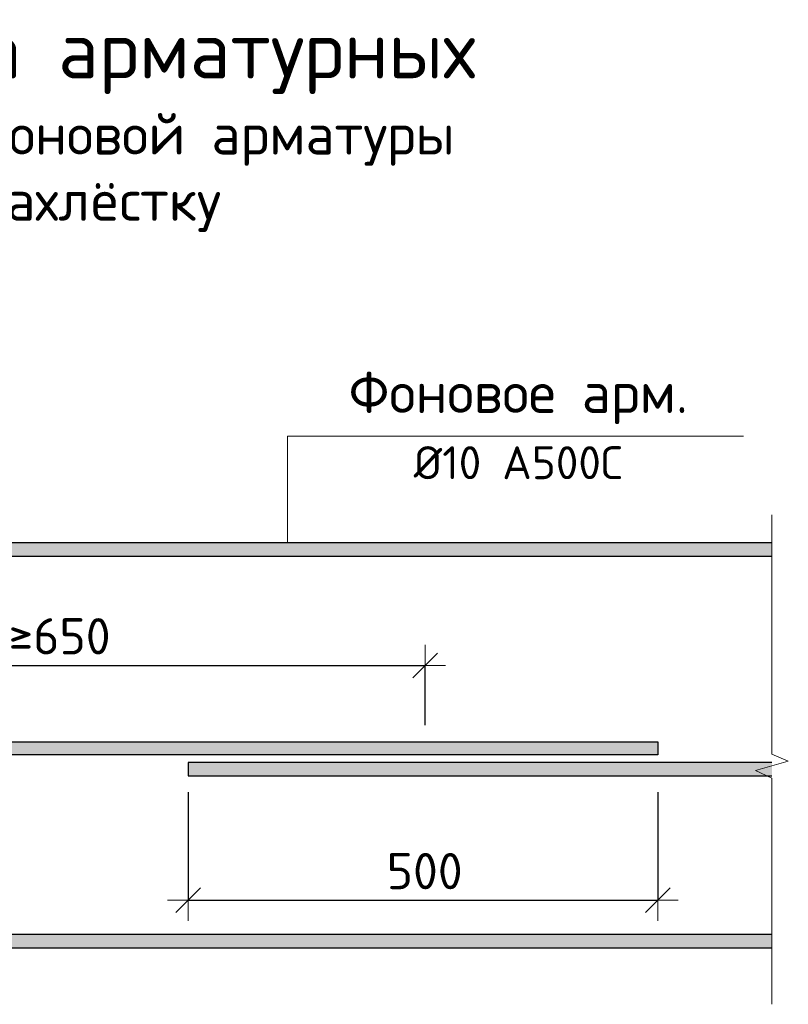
# Model space of a CAD drawing. Header units: metres. Extents: x -38 to 99, y -15 to 21.
# Tile 78 of 88: x 76.516 to 77.216, y 6.664 to 7.56. Entities that reach past the tile are written whole.
import ezdxf

# ---------------------------------------------------------------- set-up
doc = ezdxf.new("R2010")
doc.units = ezdxf.units.M
doc.header["$PDMODE"] = 65
doc.layers.add('XR$3$Арм.стержн.ниж.зоны Х', color=7, linetype='Continuous', lineweight=35, true_color=0xc600c6)
doc.layers.add('XR$5$Арм.стержн.ниж.зоны Х', color=7, linetype='Continuous', lineweight=35, true_color=0xc600c6)
doc.layers.add('XR$3$Размерная линия_ общее', color=7, linetype='Continuous', lineweight=13)
doc.layers.add('XR$5$Размерная линия_ общее', color=7, linetype='Continuous', lineweight=13)
doc.styles.add('ISOCPEUR', font='txt')
doc.dimstyles.new('DIMSTYLE_35', dxfattribs={"dimtxt": 0.033, "dimasz": 0.0375, "dimexe": 0, "dimexo": 0, "dimgap": 0.0165, "dimtad": 2, "dimdec": 0, "dimlfac": 1000, "dimrnd": 1, "dimzin": 12, "dimdsep": 46, "dimtxsty": 'ISOCPEUR', "dimblk1": 'ALL_ML_STRICH', "dimblk2": 'ALL_ML_STRICH', "dimsah": 1, "dimcen": 0, "dimclrd": 7, "dimclre": 256, "dimclrt": 7, "dimadec": 0, "dimazin": 0, "dimtfac": 1, "dimtdec": 0, "dimtix": 1, "dimtmove": 2, "dimatfit": 3, "dimfxl": 0, "dimtzin": 0, "dimlwd": 0, "dimlwe": -3, "dimarcsym": 0})
doc.dimstyles.new('DIMSTYLE_7', dxfattribs={"dimtxt": 0.033, "dimasz": 0.0375, "dimexe": 0, "dimexo": 0, "dimgap": 0.0165, "dimtad": 2, "dimdec": 0, "dimlfac": 1000, "dimrnd": 1, "dimzin": 12, "dimdsep": 46, "dimtxsty": 'ISOCPEUR', "dimblk1": 'ALL_ML_STRICH', "dimblk2": 'ALL_ML_STRICH', "dimsah": 1, "dimcen": 0, "dimclrd": 7, "dimclre": 256, "dimclrt": 7, "dimadec": 0, "dimazin": 0, "dimtfac": 1, "dimtdec": 0, "dimtix": 1, "dimtmove": 2, "dimatfit": 3, "dimfxl": 0, "dimtzin": 0, "dimlwd": 0, "dimlwe": -3, "dimarcsym": 0})
doc.dimstyles.new('DIMSTYLE_8', dxfattribs={"dimtxt": 0.033, "dimasz": 0.0375, "dimexe": 0, "dimexo": 0, "dimgap": 0.0165, "dimtad": 2, "dimdec": 0, "dimlfac": 1000, "dimrnd": 1, "dimzin": 12, "dimdsep": 46, "dimtxsty": 'ISOCPEUR', "dimblk1": 'ALL_ML_STRICH', "dimblk2": 'ALL_ML_STRICH', "dimsah": 1, "dimcen": 0, "dimclrd": 7, "dimclre": 256, "dimclrt": 7, "dimadec": 0, "dimazin": 0, "dimtfac": 1, "dimtdec": 0, "dimtix": 1, "dimtmove": 2, "dimatfit": 3, "dimfxl": 0, "dimtzin": 0, "dimlwd": 0, "dimlwe": -3, "dimarcsym": 0})

# ---------------------------------------------------------------- blocks, each defined once
blk = doc.blocks.new('ALL_ML_STRICH')
at = {"color": 0, "linetype": 'ByBlock', "lineweight": -2}
for p, q in [((0, -0.5), (0, 0.5)), ((-0.3, -0.3), (0.3, 0.3)), ((-1, 0), (0.5, 0))]:
    blk.add_line(p, q, dxfattribs=at)
blk = doc.blocks.new('*D41')
at = {"layer": 'DEFPOINTS', "color": 7, "linetype": 'Continuous', "lineweight": 13, "transparency": 33554687}
for p in [(76.21519, 7.07169), (76.21519, 6.97226), (76.88519, 6.90269)]:
    blk.add_point(p, dxfattribs=at)
at = {"layer": 'XR$3$Размерная линия_ общее', "color": 253, "linetype": 'Continuous', "lineweight": -2, "true_color": 0xa0a0a0, "transparency": 33554687}
for p, q in [((76.21519, 7.05669), (76.21519, 6.97226)), ((76.88519, 6.91769), (76.88519, 6.97226))]:
    blk.add_line(p, q, dxfattribs=at)
at = {"layer": 'XR$3$Размерная линия_ общее', "color": 7, "linetype": 'Continuous', "lineweight": -2, "transparency": 33554687}
blk.add_line((76.21519, 6.97226), (76.88519, 6.97226), dxfattribs=at)
at = {"layer": 'XR$3$Размерная линия_ общее', "color": 7, "linetype": 'Continuous', "lineweight": 13, "transparency": 33554687, "xscale": 0.0375, "yscale": 0.0375, "zscale": 0.0375, "rotation": 180}
blk.add_blockref('ALL_ML_STRICH', (76.21519, 6.97226), dxfattribs=at)
at = {"layer": 'XR$3$Размерная линия_ общее', "color": 7, "linetype": 'Continuous', "lineweight": 13, "transparency": 33554687, "xscale": 0.0375, "yscale": 0.0375, "zscale": 0.0375}
blk.add_blockref('ALL_ML_STRICH', (76.88519, 6.97226), dxfattribs=at)
at = {"layer": 'XR$3$Размерная линия_ общее', "color": 7, "linetype": 'Continuous', "lineweight": 13, "transparency": 33554687, "insert": (76.50564, 7.01526), "char_height": 0.033, "width": 0.00165, "attachment_point": 1, "line_spacing_factor": 0.60241, "style": 'ISOCPEUR'}
blk.add_mtext('≥650', dxfattribs=at)
blk = doc.blocks.new('*D42')
at = {"layer": 'DEFPOINTS', "color": 7, "linetype": 'Continuous', "lineweight": 13, "transparency": 33554687}
for p in [(76.66919, 6.87169), (77.09719, 6.87169), (76.66919, 6.75845)]:
    blk.add_point(p, dxfattribs=at)
at = {"layer": 'XR$3$Размерная линия_ общее', "color": 253, "linetype": 'Continuous', "lineweight": -2, "true_color": 0xa0a0a0, "transparency": 33554687}
for p, q in [((76.66919, 6.85669), (76.66919, 6.75845)), ((77.09719, 6.85669), (77.09719, 6.75845))]:
    blk.add_line(p, q, dxfattribs=at)
at = {"layer": 'XR$3$Размерная линия_ общее', "color": 7, "linetype": 'Continuous', "lineweight": -2, "transparency": 33554687}
blk.add_line((76.66919, 6.75845), (77.09719, 6.75845), dxfattribs=at)
at = {"layer": 'XR$3$Размерная линия_ общее', "color": 7, "linetype": 'Continuous', "lineweight": 13, "transparency": 33554687, "xscale": 0.0375, "yscale": 0.0375, "zscale": 0.0375, "rotation": 180}
blk.add_blockref('ALL_ML_STRICH', (76.66919, 6.75845), dxfattribs=at)
at = {"layer": 'XR$3$Размерная линия_ общее', "color": 7, "linetype": 'Continuous', "lineweight": 13, "transparency": 33554687, "xscale": 0.0375, "yscale": 0.0375, "zscale": 0.0375}
blk.add_blockref('ALL_ML_STRICH', (77.09719, 6.75845), dxfattribs=at)
at = {"layer": 'XR$3$Размерная линия_ общее', "color": 7, "linetype": 'Continuous', "lineweight": 13, "transparency": 33554687, "insert": (76.85019, 6.80145), "char_height": 0.033, "width": 0.00165, "attachment_point": 1, "line_spacing_factor": 0.60241, "style": 'ISOCPEUR'}
blk.add_mtext('500', dxfattribs=at)
blk = doc.blocks.new('ЭЛЕМЕНТ_УЗОРА_2')
at = {"color": 7, "linetype": 'Continuous', "lineweight": 13, "transparency": 33554687}
blk.add_line((77.20119, 6.66369), (77.20119, 6.66369), dxfattribs=at)
blk.add_lwpolyline([(77.20119, 7.10919), (77.20119, 6.89134), (77.21619, 6.8851), (77.18619, 6.87664), (77.20119, 6.86951), (77.20119, 6.66369)], dxfattribs=at)
blk = doc.blocks.new('*D303')
at = {"layer": 'DEFPOINTS', "color": 7, "linetype": 'Continuous', "lineweight": 13, "transparency": 33554687}
for p in [(76.21519, 7.07169), (76.21519, 6.97226), (76.88519, 6.90269)]:
    blk.add_point(p, dxfattribs=at)
at = {"layer": 'XR$5$Размерная линия_ общее', "color": 253, "linetype": 'Continuous', "lineweight": -2, "true_color": 0xa0a0a0, "transparency": 33554687}
for p, q in [((76.21519, 7.05669), (76.21519, 6.97226)), ((76.88519, 6.91769), (76.88519, 6.97226))]:
    blk.add_line(p, q, dxfattribs=at)
at = {"layer": 'XR$5$Размерная линия_ общее', "color": 7, "linetype": 'Continuous', "lineweight": -2, "transparency": 33554687}
blk.add_line((76.21519, 6.97226), (76.88519, 6.97226), dxfattribs=at)
at = {"layer": 'XR$5$Размерная линия_ общее', "color": 7, "linetype": 'Continuous', "lineweight": 13, "transparency": 33554687, "xscale": 0.0375, "yscale": 0.0375, "zscale": 0.0375, "rotation": 180}
blk.add_blockref('ALL_ML_STRICH', (76.21519, 6.97226), dxfattribs=at)
at = {"layer": 'XR$5$Размерная линия_ общее', "color": 7, "linetype": 'Continuous', "lineweight": 13, "transparency": 33554687, "xscale": 0.0375, "yscale": 0.0375, "zscale": 0.0375}
blk.add_blockref('ALL_ML_STRICH', (76.88519, 6.97226), dxfattribs=at)
at = {"layer": 'XR$5$Размерная линия_ общее', "color": 7, "linetype": 'Continuous', "lineweight": 13, "transparency": 33554687, "insert": (76.50564, 7.01526), "char_height": 0.033, "width": 0.00165, "attachment_point": 1, "line_spacing_factor": 0.60241, "style": 'ISOCPEUR'}
blk.add_mtext('≥650', dxfattribs=at)
blk = doc.blocks.new('*D304')
at = {"layer": 'DEFPOINTS', "color": 7, "linetype": 'Continuous', "lineweight": 13, "transparency": 33554687}
for p in [(76.66919, 6.87169), (77.09719, 6.87169), (76.66919, 6.75845)]:
    blk.add_point(p, dxfattribs=at)
at = {"layer": 'XR$5$Размерная линия_ общее', "color": 253, "linetype": 'Continuous', "lineweight": -2, "true_color": 0xa0a0a0, "transparency": 33554687}
for p, q in [((76.66919, 6.85669), (76.66919, 6.75845)), ((77.09719, 6.85669), (77.09719, 6.75845))]:
    blk.add_line(p, q, dxfattribs=at)
at = {"layer": 'XR$5$Размерная линия_ общее', "color": 7, "linetype": 'Continuous', "lineweight": -2, "transparency": 33554687}
blk.add_line((76.66919, 6.75845), (77.09719, 6.75845), dxfattribs=at)
at = {"layer": 'XR$5$Размерная линия_ общее', "color": 7, "linetype": 'Continuous', "lineweight": 13, "transparency": 33554687, "xscale": 0.0375, "yscale": 0.0375, "zscale": 0.0375, "rotation": 180}
blk.add_blockref('ALL_ML_STRICH', (76.66919, 6.75845), dxfattribs=at)
at = {"layer": 'XR$5$Размерная линия_ общее', "color": 7, "linetype": 'Continuous', "lineweight": 13, "transparency": 33554687, "xscale": 0.0375, "yscale": 0.0375, "zscale": 0.0375}
blk.add_blockref('ALL_ML_STRICH', (77.09719, 6.75845), dxfattribs=at)
at = {"layer": 'XR$5$Размерная линия_ общее', "color": 7, "linetype": 'Continuous', "lineweight": 13, "transparency": 33554687, "insert": (76.85019, 6.80145), "char_height": 0.033, "width": 0.00165, "attachment_point": 1, "line_spacing_factor": 0.60241, "style": 'ISOCPEUR'}
blk.add_mtext('500', dxfattribs=at)
blk = doc.blocks.new('ЭЛЕМЕНТ_УЗОРА_16')
at = {"color": 7, "linetype": 'Continuous', "lineweight": 13, "transparency": 33554687}
blk.add_line((77.20119, 6.66369), (77.20119, 6.66369), dxfattribs=at)
blk.add_lwpolyline([(77.20119, 7.10919), (77.20119, 6.89134), (77.21619, 6.8851), (77.18619, 6.87664), (77.20119, 6.86951), (77.20119, 6.66369)], dxfattribs=at)

msp = doc.modelspace()

# ---------------------------------------------------------------- hatches: boundary and pattern name
at = {"linetype": 'Continuous', "lineweight": 13, "true_color": 0xc8c8c8, "transparency": 33554687}
for points in [[(76.01219, 7.08369), (76.01219, 7.07169), (77.20119, 7.07169), (77.20119, 7.08369)], [(76.01219, 7.08369), (76.01219, 7.07169), (77.20119, 7.07169), (77.20119, 7.08369)], [(75.94119, 6.89069), (77.09719, 6.89069), (77.09719, 6.90269), (75.94119, 6.90269)], [(75.94119, 6.89069), (77.09719, 6.89069), (77.09719, 6.90269), (75.94119, 6.90269)], [(76.66919, 6.88369), (76.66919, 6.87169), (77.20119, 6.87169), (77.20119, 6.88369)], [(76.66919, 6.88369), (76.66919, 6.87169), (77.20119, 6.87169), (77.20119, 6.88369)], [(76.01219, 6.72714), (76.01219, 6.71514), (77.20119, 6.71514), (77.20119, 6.72714)], [(76.01219, 6.72714), (76.01219, 6.71514), (77.20119, 6.71514), (77.20119, 6.72714)]]:
    msp.add_hatch(color=9, dxfattribs=at).paths.add_polyline_path(points)

# ---------------------------------------------------------------- linework, layer by layer
at = {"color": 7, "linetype": 'Continuous', "lineweight": 13, "transparency": 33554687}
msp.add_lwpolyline([(76.75969, 7.08369), (76.75969, 7.18081), (77.17519, 7.18081)], dxfattribs=at)
msp.add_lwpolyline([(76.75969, 7.08369), (76.75969, 7.18081), (77.17519, 7.18081)], dxfattribs=at)
at = {"layer": 'XR$3$Арм.стержн.ниж.зоны Х', "color": 7, "linetype": 'Continuous', "lineweight": 25, "transparency": 33554687}
for points in [[(77.20119, 7.08369), (76.01219, 7.08369), (76.01219, 7.07169), (77.20119, 7.07169)], [(75.94119, 6.90269), (77.09719, 6.90269), (77.09719, 6.89069), (75.94119, 6.89069)], [(77.20119, 6.88369), (76.66919, 6.88369), (76.66919, 6.87169), (77.20119, 6.87169)], [(77.20119, 6.72714), (76.01219, 6.72714), (76.01219, 6.71514), (77.20119, 6.71514)]]:
    msp.add_lwpolyline(points, dxfattribs=at)
at = {"layer": 'XR$5$Арм.стержн.ниж.зоны Х', "color": 7, "linetype": 'Continuous', "lineweight": 25, "transparency": 33554687}
for points in [[(77.20119, 7.08369), (76.01219, 7.08369), (76.01219, 7.07169), (77.20119, 7.07169)], [(75.94119, 6.90269), (77.09719, 6.90269), (77.09719, 6.89069), (75.94119, 6.89069)], [(77.20119, 6.88369), (76.66919, 6.88369), (76.66919, 6.87169), (77.20119, 6.87169)], [(77.20119, 6.72714), (76.01219, 6.72714), (76.01219, 6.71514), (77.20119, 6.71514)]]:
    msp.add_lwpolyline(points, dxfattribs=at)

# ---------------------------------------------------------------- block references
at = {"color": 7, "linetype": 'Continuous', "lineweight": 13, "transparency": 33554687}
for name in ['ЭЛЕМЕНТ_УЗОРА_2', 'ЭЛЕМЕНТ_УЗОРА_16']:
    msp.add_blockref(name, (0, 0), dxfattribs=at)

# ---------------------------------------------------------------- texts
at = {"color": 7, "linetype": 'Continuous', "lineweight": 13, "transparency": 33554687, "attachment_point": 2}
for s, insert, char_height, width, line_spacing_factor in [('\\A1;{\\fISOCPEUR|i0|b0;\\H0.052500;\\W1.000000;\\C7;Стыковка арматурных}\\P{\\fISOCPEUR|i0|b0;\\H0.037500;\\W1.000000;\\C7;стержней фоновой арматуры}\\P{\\fISOCPEUR|i0|b0;\\H0.037500;\\W1.000000;\\C7;внахлёстку}\\P', (76.57365, 7.55916), 0.0525, 0.9380437, 0.963855), ('\\A1;{\\fISOCPEUR|i0|b0;\\H0.052500;\\W1.000000;\\C7;Стыковка арматурных}\\P{\\fISOCPEUR|i0|b0;\\H0.037500;\\W1.000000;\\C7;стержней фоновой арматуры}\\P{\\fISOCPEUR|i0|b0;\\H0.037500;\\W1.000000;\\C7;внахлёстку}\\P', (76.57365, 7.55916), 0.0525, 0.9380437, 0.963855), ('\\A1;{\\fISOCPEUR|i0|b0;\\H0.037500;\\W1.000000;\\C7;Фоновое арм.}\\P{\\fISOCPEUR|i0|b0;\\H0.030000;\\W1.000000;\\C7;Ø10 А500С}\\P', (76.97019, 7.23956), 0.0375, 0.3287813, 1.084337), ('\\A1;{\\fISOCPEUR|i0|b0;\\H0.037500;\\W1.000000;\\C7;Фоновое арм.}\\P{\\fISOCPEUR|i0|b0;\\H0.030000;\\W1.000000;\\C7;Ø10 А500С}\\P', (76.97019, 7.23956), 0.0375, 0.3287813, 1.084337)]:
    msp.add_mtext(s, dxfattribs=dict(at, insert=insert, char_height=char_height, width=width, line_spacing_factor=line_spacing_factor))

# ---------------------------------------------------------------- dimensions: what is measured, and where the dimension line sits
at = {"layer": 'XR$3$Размерная линия_ общее', "color": 7, "linetype": 'Continuous', "lineweight": 13, "transparency": 33554687}
for base, p1, p2, text, dimstyle, override, picture, middle in [((76.88519, 6.97226), (76.21519, 7.05669), (76.88519, 6.91769), '≥650', 'DIMSTYLE_7', {"dimpost": '≥<>', "dimclrd": 7, "dimclre": 253, "dimclrt": 7, "dimlwd": 0, "dimlwe": 65533}, '*D41', (76.55019, 6.98876)), ((77.09719, 6.75845), (76.66919, 6.85669), (77.09719, 6.85669), '500', 'DIMSTYLE_8', {"dimpost": '<>', "dimclrd": 7, "dimclre": 253, "dimclrt": 7, "dimlwd": 0, "dimlwe": 65533}, '*D42', (76.88319, 6.77495))]:
    dim = msp.add_linear_dim(base=base, p1=p1, p2=p2, text=text, dimstyle=dimstyle, override=override, dxfattribs=at)
    dim.commit()
    dim.dimension.update_dxf_attribs({"geometry": picture, "text_midpoint": middle, "dimtype": 160})
at = {"layer": 'XR$5$Размерная линия_ общее', "color": 7, "linetype": 'Continuous', "lineweight": 13, "transparency": 33554687}
for base, p1, p2, text, dimstyle, override, picture, middle in [((76.88519, 6.97226), (76.21519, 7.05669), (76.88519, 6.91769), '≥650', 'DIMSTYLE_35', {"dimpost": '≥<>', "dimclrd": 7, "dimclre": 253, "dimclrt": 7, "dimlwd": 0, "dimlwe": 65533}, '*D303', (76.55019, 6.98876)), ((77.09719, 6.75845), (76.66919, 6.85669), (77.09719, 6.85669), '500', 'DIMSTYLE_8', {"dimpost": '<>', "dimclrd": 7, "dimclre": 253, "dimclrt": 7, "dimlwd": 0, "dimlwe": 65533}, '*D304', (76.88319, 6.77495))]:
    dim = msp.add_linear_dim(base=base, p1=p1, p2=p2, text=text, dimstyle=dimstyle, override=override, dxfattribs=at)
    dim.commit()
    dim.dimension.update_dxf_attribs({"geometry": picture, "text_midpoint": middle, "dimtype": 160})

doc.saveas('drawing.dxf')
